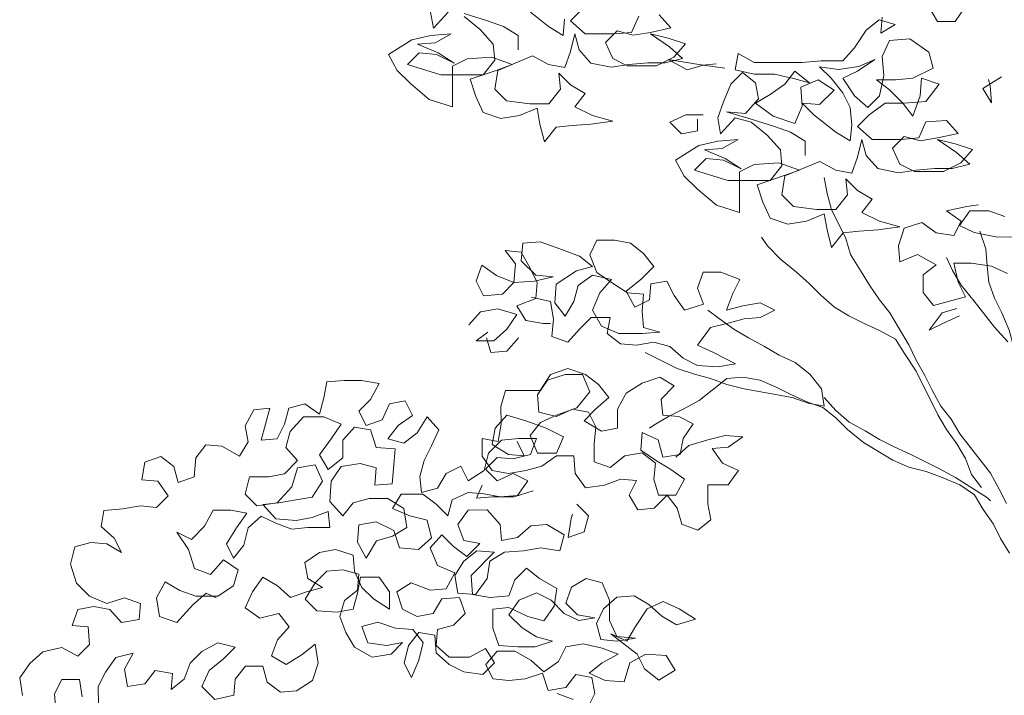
# Model space of a CAD drawing. Header units: metres. Extents: x -1 to 197910, y -70 to 354116.
# Tile 57 of 65: x 127.03 to 129.5, y 21.76 to 23.45. Entities that reach past the tile are written whole.
import ezdxf

# ---------------------------------------------------------------- set-up
doc = ezdxf.new("R2010")
doc.units = ezdxf.units.M
doc.layers.add('N-WE-AL-DETAIL-G', color=7, linetype='Continuous', lineweight=9)

# ---------------------------------------------------------------- blocks, each defined once
blk = doc.blocks.new('Boom_zijaanzicht')
at = {"color": 0, "ltscale": 0.05, "flags": 128}
for points in [[(1.6061, 9.8687), (1.5514, 9.8251), (1.515, 9.8032), (1.5114, 9.8433)], [(1.4677, 9.8689), (1.4968, 9.8397), (1.4603, 9.8069), (1.3874, 9.807), (1.3437, 9.8107), (1.3255, 9.8508)], [(1.2745, 9.8545), (1.2453, 9.8217), (1.2963, 9.8107), (1.34, 9.8034), (1.3801, 9.8143), (1.4093, 9.7851), (1.391, 9.745), (1.3546, 9.7268), (1.2817, 9.7269), (1.238, 9.7488), (1.2088, 9.7816), (1.2526, 9.7962), (1.2963, 9.8071), (1.2489, 9.7743), (1.2161, 9.7452), (1.2598, 9.7342), (1.3035, 9.7342), (1.3509, 9.7305), (1.3946, 9.7232), (1.4457, 9.734), (1.4749, 9.7668), (1.4858, 9.8069), (1.4967, 9.7632), (1.5113, 9.7231), (1.5514, 9.7303), (1.5915, 9.7521), (1.6789, 9.7156), (1.6861, 9.6682), (1.657, 9.6391), (1.5986, 9.6319), (1.5513, 9.6319), (1.5221, 9.6684), (1.5258, 9.7085), (1.4966, 9.6793), (1.4602, 9.6575), (1.4857, 9.6247), (1.4419, 9.6029), (1.3909, 9.5883), (1.4455, 9.581), (1.4929, 9.5773), (1.533, 9.5736), (1.5621, 9.5371), (1.5731, 9.5809), (1.5804, 9.6209), (1.6241, 9.6027), (1.6715, 9.5954), (1.7152, 9.6099), (1.7335, 9.65), (1.7481, 9.6937), (1.6825, 9.7156), (1.6425, 9.7302), (1.6935, 9.7484), (1.7554, 9.7447), (1.7919, 9.7264), (1.7918, 9.6244), (1.8501, 9.6426), (1.8975, 9.6826), (1.9304, 9.7154), (1.9523, 9.7554), (1.894, 9.7919), (1.8466, 9.8029), (1.7956, 9.8066), (1.8357, 9.7847), (1.8794, 9.781), (1.8283, 9.7592), (1.7882, 9.7337), (1.832, 9.7556), (1.8757, 9.7592), (1.9049, 9.73), (1.821, 9.7045), (1.7153, 9.7046), (1.6862, 9.7411), (1.6899, 9.7812), (1.7227, 9.8176), (1.7628, 9.8504)], [(1.8029, 9.8613), (1.8393, 9.8211), (1.8467, 9.8612)], [(1.7628, 9.8577), (1.7045, 9.8395), (1.6644, 9.825), (1.628, 9.8031), (1.6279, 9.7667)], [(0.5091, 9.8746), (0.5345, 9.8381), (0.5783, 9.838), (0.6002, 9.8745)], [(0.7168, 9.8489), (0.7204, 9.8088), (0.6839, 9.8307), (0.724, 9.8416), (0.7568, 9.816), (0.7859, 9.7723), (0.8151, 9.7394), (0.8697, 9.7394), (0.9171, 9.7357), (1.0374, 9.7356), (1.0775, 9.7574), (1.0847, 9.7173), (1.0373, 9.7064), (0.9863, 9.7065), (0.9389, 9.6956), (0.8988, 9.6847), (0.9353, 9.7138), (0.9608, 9.681), (0.9972, 9.6554), (1.0336, 9.6335), (0.9899, 9.6008), (0.9352, 9.5826), (0.917, 9.6264), (0.9207, 9.6737), (0.877, 9.692), (0.8368, 9.6665), (0.8733, 9.6301), (0.917, 9.6337), (0.8878, 9.6045), (0.8331, 9.5608), (0.7966, 9.539), (0.793, 9.5791), (0.7967, 9.6228), (0.815, 9.6593), (0.8442, 9.6957), (0.8733, 9.7248), (0.826, 9.7176), (0.7749, 9.7249), (0.7349, 9.7432), (0.7786, 9.714), (0.815, 9.6957), (0.7858, 9.652), (0.753, 9.6229), (0.7239, 9.6521), (0.713, 9.7031), (0.7167, 9.7505), (0.6985, 9.7906), (0.6475, 9.7943), (0.6001, 9.7615), (0.5891, 9.7214), (0.6401, 9.6959), (0.6838, 9.6922), (0.7312, 9.6921), (0.6984, 9.6667), (0.6655, 9.6339), (0.64, 9.6011), (0.6218, 9.6521), (0.6182, 9.6959), (0.5745, 9.6813), (0.6072, 9.6376), (0.6619, 9.6339), (0.7093, 9.6338), (0.7493, 9.6047), (0.7785, 9.5755), (0.742, 9.5427), (0.6691, 9.5428), (0.6254, 9.5465), (0.6072, 9.5866), (0.5562, 9.5903), (0.527, 9.5575), (0.578, 9.5465), (0.6217, 9.5392), (0.6618, 9.5501), (0.6909, 9.5209), (0.6727, 9.4808), (0.6362, 9.4626), (0.5633, 9.4627), (0.5196, 9.4846), (0.4905, 9.5174), (0.5342, 9.532), (0.578, 9.5429), (0.5306, 9.5101), (0.4978, 9.481), (0.5415, 9.47), (0.5852, 9.47), (0.6326, 9.4663), (0.6763, 9.4589), (0.7273, 9.4698), (0.7565, 9.5026), (0.7675, 9.5427), (0.7784, 9.4989), (0.7929, 9.4588), (0.833, 9.4661), (0.8731, 9.4879), (0.9606, 9.4514), (0.9678, 9.404), (0.9386, 9.3749), (0.8803, 9.3677), (0.8329, 9.3677), (0.8038, 9.4042), (0.8075, 9.4442), (0.7783, 9.4151), (0.7418, 9.3933), (0.7673, 9.3605), (0.7236, 9.3386), (0.6725, 9.3241), (0.7272, 9.3168), (0.7746, 9.3131), (0.8147, 9.3094), (0.8438, 9.2729), (0.8548, 9.3167), (0.8621, 9.3567), (0.9058, 9.3385), (0.9532, 9.3311), (0.9969, 9.3457), (1.0152, 9.3858), (1.0298, 9.4295), (0.9642, 9.4514), (0.9241, 9.466), (0.9752, 9.4842), (1.0371, 9.4805), (1.0735, 9.4622), (1.0735, 9.3602), (1.1318, 9.3784), (1.1792, 9.4184), (1.212, 9.4512), (1.2339, 9.4912), (1.1756, 9.5277), (1.1283, 9.5387), (1.0773, 9.5424), (1.1173, 9.5205), (1.1611, 9.5168), (1.11, 9.495), (1.0699, 9.4695), (1.1137, 9.4913), (1.1574, 9.4949), (1.1865, 9.4658), (1.1027, 9.4403), (0.997, 9.4404), (0.9679, 9.4769), (0.9716, 9.517), (1.0044, 9.5534), (1.0445, 9.5862), (1.0846, 9.5971), (1.121, 9.5569), (1.1283, 9.597), (1.1138, 9.6371), (1.0956, 9.6809), (1.0665, 9.71), (1.0337, 9.6846), (1.0263, 9.6445), (1.0591, 9.608), (1.1065, 9.6116), (1.0445, 9.5935), (0.9862, 9.5753), (0.9461, 9.5607), (0.9096, 9.5389), (0.9096, 9.5025)], [(1.1102, 9.7209), (1.1649, 9.7282), (1.2524, 9.7427), (1.205, 9.7172), (1.1649, 9.7282), (1.1321, 9.7319)], [(0.4178, 9.6997), (0.4651, 9.6705), (0.4432, 9.6341), (0.4469, 9.6778), (0.4506, 9.6924)], [(1.1648, 9.6043), (1.2085, 9.6042), (1.2486, 9.586), (1.2194, 9.5568), (1.1793, 9.5642), (1.1793, 9.5933)], [(0.8622, 9.4478), (0.8548, 9.4078), (0.8439, 9.3677), (0.8074, 9.2948), (0.7964, 9.2548), (0.7708, 9.2147), (0.7489, 9.1783), (0.7234, 9.1418), (0.6979, 9.1091), (0.676, 9.0726), (0.6504, 9.0289), (0.6322, 8.9925), (0.6102, 8.9524), (0.592, 8.916), (0.5701, 8.876), (0.5445, 8.8432), (0.5227, 8.8068), (0.446, 8.7084), (0.4241, 8.6684), (0.4059, 8.6319)], [(0.4026, 9.0365), (0.4354, 9.0729), (0.4865, 9.1384), (0.5193, 9.1785), (0.5412, 9.2149), (0.5559, 9.2477)], [(0.4102, 9.3499), (0.4503, 9.3644), (0.4977, 9.3644), (0.5231, 9.3279), (0.4867, 9.3097), (0.4283, 9.2988), (0.3846, 9.2989)], [(0.4028, 9.2077), (0.4429, 9.2259), (0.4939, 9.2332), (0.5376, 9.2331), (0.5266, 9.1858), (0.5084, 9.1493), (0.5885, 9.1274), (0.6141, 9.1602), (0.6141, 9.2039), (0.5813, 9.2294), (0.6287, 9.2549), (0.6725, 9.2366), (0.6761, 9.2767), (0.6616, 9.3205), (0.6179, 9.3351), (0.5814, 9.3096), (0.5377, 9.3024), (0.5195, 9.3388), (0.556, 9.3643), (0.5049, 9.3753), (0.4758, 9.379)], [(0.4721, 9.3134), (0.4575, 9.2696), (0.4538, 9.2259), (0.4501, 9.1858), (0.4355, 9.1458), (0.4172, 9.1093), (0.399, 9.0656), (0.377, 8.9855), (0.3697, 8.9454), (0.3624, 8.9017), (0.3514, 8.8579), (0.3368, 8.8106), (0.3331, 8.7923)], [(0.4679, 8.672), (0.4934, 8.7047), (0.508, 8.7448), (0.5299, 8.7812), (0.5555, 8.8177), (0.5774, 8.8541), (0.6321, 8.9634), (0.6613, 9.0071), (0.6832, 9.0435), (0.7233, 9.0653), (0.7634, 9.0835), (0.7999, 9.1017), (0.8364, 9.1235), (0.8692, 9.1526), (0.8984, 9.1818), (0.9312, 9.2109), (0.9713, 9.2437), (1.0041, 9.2764), (1.0187, 9.2983)], [(1.5944, 9.1483), (1.547, 9.1374), (1.5397, 9.0937), (1.5433, 9.05), (1.5032, 9.0354), (1.4741, 9.0683), (1.4449, 9.0975), (1.3976, 9.0975), (1.4048, 9.0574), (1.372, 9.0319), (1.3319, 9.0283), (1.2882, 9.0356), (1.2481, 9.0247), (1.2152, 8.9956), (1.1788, 8.9774), (1.1278, 8.9738), (1.084, 8.9812), (1.1387, 9.0103), (1.1788, 9.0285), (1.1461, 9.0722), (1.1024, 9.0832), (1.0623, 9.0942), (1.0222, 9.0978), (0.9858, 9.1161), (1.0222, 9.1343), (1.0659, 9.127), (1.106, 9.116), (1.0915, 9.1561), (1.0733, 9.1925), (1.1207, 9.2107), (1.1644, 9.2107), (1.179, 9.1706), (1.1643, 9.1305), (1.2117, 9.1159), (1.2373, 9.1523), (1.2555, 9.1887), (1.2956, 9.1814), (1.2992, 9.1413), (1.3356, 9.1231), (1.3575, 9.1631), (1.3211, 9.1923), (1.2883, 9.2251), (1.3139, 9.2579), (1.3467, 9.2834), (1.3868, 9.2907), (1.4305, 9.2906), (1.4487, 9.2542), (1.4305, 9.2104), (1.394, 9.185), (1.3539, 9.1595), (1.3138, 9.1559), (1.3174, 9.1121), (1.3137, 9.0721), (1.2736, 9.0612), (1.3173, 9.0575), (1.3757, 9.0574), (1.4194, 9.0756), (1.4413, 9.1157), (1.4231, 9.1594), (1.394, 9.1923), (1.4414, 9.2031), (1.4778, 9.1776), (1.4887, 9.1375), (1.5105, 9.101), (1.5361, 9.1338), (1.5325, 9.1812), (1.4815, 9.214), (1.4414, 9.225), (1.4742, 9.2505), (1.5326, 9.2723), (1.5727, 9.2868), (1.6164, 9.2832), (1.62, 9.2394), (1.5835, 9.203), (1.5398, 9.1994), (1.5871, 9.1884), (1.6382, 9.1847), (1.6819, 9.2029), (1.7184, 9.2284), (1.7329, 9.1883), (1.7147, 9.1519), (1.6673, 9.1556), (1.6382, 9.1847), (1.6346, 9.2321), (1.6601, 9.2649), (1.62, 9.2613), (1.5981, 9.2212), (1.5799, 9.1848), (1.5835, 9.1447), (1.6308, 9.1264), (1.6089, 9.09), (1.5652, 9.0828), (1.547, 9.0828)], [(0.5229, 9.1019), (0.563, 9.0837), (0.5994, 9.0654), (0.5667, 9.1092), (0.5302, 9.1202)], [(1.751, 9.079), (1.7219, 9.1118), (1.6782, 9.1191), (1.6308, 9.1046), (1.6563, 9.0681), (1.689, 9.0389), (1.7328, 9.0389), (1.7036, 9.0608)], [(1.31, 9.0101), (1.2298, 8.9701), (1.1861, 8.9556), (1.146, 8.9447), (1.1059, 8.9301), (1.0621, 8.9192), (0.9418, 8.8975), (0.9017, 8.8829), (0.8616, 8.8757), (0.869, 8.9194), (0.8982, 8.9558), (0.9346, 8.9849), (0.9747, 9.0031), (1.0112, 9.025), (1.0513, 9.0468), (1.0878, 9.0686), (1.1242, 9.0941), (1.1534, 9.1159)], [(1.6271, 9.0463), (1.6562, 9.0134), (1.6963, 9.0098), (1.7073, 9.0462)], [(1.2332, 8.7478), (1.2005, 8.777), (1.1531, 8.7916), (1.1094, 8.8026), (1.0656, 8.799), (1.1021, 8.7734), (1.1422, 8.7697), (1.1166, 8.7333), (1.0765, 8.7151), (1.102, 8.6787), (1.153, 8.6786), (1.153, 8.6312), (1.1456, 8.5912), (1.1784, 8.5656), (1.2185, 8.5802), (1.2295, 8.6202), (1.255, 8.653), (1.2878, 8.6202), (1.3279, 8.6165), (1.3498, 8.6529), (1.3316, 8.6894), (1.3717, 8.693), (1.4117, 8.6784), (1.4591, 8.6711), (1.4847, 8.7075), (1.4883, 8.7512), (1.5321, 8.7512), (1.5685, 8.7256), (1.6086, 8.7147), (1.6523, 8.7073), (1.6924, 8.7146), (1.7179, 8.751), (1.718, 8.7947), (1.6779, 8.7875), (1.6706, 8.8312), (1.6707, 8.8749), (1.6598, 8.915), (1.5723, 8.9151), (1.5468, 8.9552), (1.5031, 8.9699), (1.4594, 8.9553), (1.4266, 8.9298), (1.401, 8.8971), (1.4338, 8.8679), (1.4629, 8.8387), (1.4192, 8.8132), (1.3791, 8.8205), (1.3791, 8.8679), (1.3573, 8.908), (1.3172, 8.9336), (1.2735, 8.9482), (1.237, 8.9264), (1.2698, 8.8935), (1.2661, 8.8534), (1.226, 8.8498), (1.1896, 8.8317), (1.2151, 8.7952), (1.2223, 8.7551), (1.266, 8.7478), (1.277, 8.7915), (1.3171, 8.8097), (1.3207, 8.7659), (1.2843, 8.7405), (1.2478, 8.7186), (1.2113, 8.6931), (1.2332, 8.653), (1.2769, 8.653), (1.2879, 8.6931), (1.2842, 8.7332), (1.3171, 8.7586), (1.3608, 8.7513), (1.3972, 8.7221), (1.4373, 8.7367), (1.4374, 8.7804), (1.4337, 8.8241), (1.452, 8.8606), (1.4921, 8.8678), (1.5322, 8.8496), (1.5759, 8.8605), (1.5796, 8.9042), (1.5541, 8.9406), (1.5104, 8.9553), (1.4667, 8.9553), (1.4484, 8.9116), (1.4812, 8.8715), (1.5322, 8.8532), (1.5722, 8.8349), (1.5977, 8.8021), (1.5795, 8.7584), (1.5321, 8.7585), (1.5139, 8.7986), (1.5577, 8.8204), (1.6087, 8.8386), (1.6561, 8.8531), (1.6852, 8.8203), (1.6925, 8.7802), (1.6523, 8.7547), (1.6123, 8.7511), (1.6305, 8.7875)], [(0.3985, 8.508), (0.4204, 8.5445), (0.4386, 8.5809), (0.4642, 8.6173), (0.4861, 8.6537), (0.5225, 8.6792), (0.5663, 8.6974), (0.6064, 8.7119), (0.6501, 8.7228), (0.6902, 8.741), (0.7632, 8.7847), (0.8033, 8.8174), (0.8325, 8.8466), (0.8653, 8.872), (0.9054, 8.8866), (0.9455, 8.9048), (0.9819, 8.923), (1.022, 8.9411), (1.0658, 8.9484), (1.1059, 8.9447), (1.1423, 8.9155), (1.1751, 8.89), (1.2151, 8.8681), (1.2516, 8.8498), (1.288, 8.8279), (1.2989, 8.8206)], [(1.5304, 8.157), (1.4903, 8.1424)], [(1.4575, 8.1133), (1.4356, 8.157), (1.443, 8.1971), (1.4831, 8.2044), (1.5085, 8.1716), (1.5523, 8.1642), (1.5669, 8.2079), (1.6106, 8.1933), (1.6507, 8.1896), (1.6908, 8.1933), (1.709, 8.2297), (1.6799, 8.2625), (1.6362, 8.2625), (1.5961, 8.2407), (1.5632, 8.2116), (1.5268, 8.2371), (1.5086, 8.2736), (1.4649, 8.2809), (1.4175, 8.27), (1.3774, 8.2555), (1.4175, 8.2336), (1.4503, 8.2081), (1.4102, 8.1899), (1.3628, 8.1863), (1.3482, 8.2337), (1.3082, 8.2556), (1.2571, 8.252), (1.2352, 8.2155), (1.2753, 8.19), (1.3118, 8.2191), (1.33, 8.2555), (1.3957, 8.3065), (1.3556, 8.2883), (1.3337, 8.3248), (1.3046, 8.3685), (1.2646, 8.3868), (1.2245, 8.3686), (1.1843, 8.3431), (1.2317, 8.3285), (1.2682, 8.3503), (1.301, 8.3795), (1.3375, 8.4013), (1.3812, 8.3976), (1.414, 8.3684), (1.4321, 8.332), (1.4212, 8.2919), (1.3811, 8.2883), (1.3337, 8.2956), (1.3811, 8.2992), (1.3994, 8.3393), (1.3994, 8.3903), (1.4177, 8.434), (1.4578, 8.4449), (1.4942, 8.423), (1.5087, 8.3829), (1.4795, 8.3538), (1.4358, 8.3466), (1.4759, 8.3392), (1.5123, 8.3574), (1.5452, 8.3902), (1.5816, 8.4084), (1.6253, 8.3901), (1.6508, 8.3536), (1.618, 8.3209), (1.5815, 8.299), (1.5414, 8.2881), (1.5852, 8.2735), (1.6289, 8.2735), (1.6763, 8.2771), (1.6909, 8.3208), (1.6909, 8.3682), (1.6508, 8.3719), (1.6034, 8.35), (1.5633, 8.3391), (1.5379, 8.3756), (1.5306, 8.4194), (1.5744, 8.4448), (1.6072, 8.4703), (1.6363, 8.4411), (1.6509, 8.401), (1.6982, 8.3973), (1.742, 8.4046), (1.7457, 8.452), (1.6874, 8.5103), (1.7311, 8.5139), (1.7639, 8.4884), (1.7858, 8.4519), (1.7784, 8.4082), (1.7347, 8.4046), (1.7056, 8.4447), (1.6983, 8.4884), (1.6619, 8.5103), (1.6145, 8.514), (1.5708, 8.5214), (1.5234, 8.5141), (1.5125, 8.5542), (1.5563, 8.5797), (1.5964, 8.576), (1.6291, 8.5468), (1.6692, 8.5395), (1.6729, 8.5796), (1.7057, 8.616), (1.7531, 8.6159), (1.7786, 8.5795), (1.764, 8.5394), (1.7239, 8.5321), (1.7566, 8.4993), (1.7895, 8.5248), (1.8186, 8.5539), (1.8478, 8.5211), (1.8295, 8.4774), (1.7858, 8.4592), (1.8076, 8.4191), (1.8477, 8.4154), (1.8951, 8.4336), (1.9315, 8.4117), (1.9169, 8.368), (1.8804, 8.3498), (1.8403, 8.3571), (1.8185, 8.3936), (1.7748, 8.3973), (1.7602, 8.3572), (1.7893, 8.328), (1.8294, 8.317), (1.833, 8.2769), (1.8001, 8.2478), (1.7491, 8.2479), (1.7091, 8.2698), (1.6872, 8.2333), (1.7163, 8.2042), (1.7637, 8.2114), (1.8001, 8.2296), (1.833, 8.2587), (1.8366, 8.3025), (1.8767, 8.3097), (1.9022, 8.2769), (1.9131, 8.2331), (1.8949, 8.1967), (1.8767, 8.2405), (1.8658, 8.2842), (1.8913, 8.317), (1.9351, 8.3206), (1.9788, 8.3351), (2.0189, 8.3242), (2.0043, 8.2841), (1.9569, 8.2768), (1.9168, 8.2842), (1.9459, 8.255), (1.9933, 8.2476), (2.0371, 8.2731), (2.059, 8.3095), (2.0736, 8.3496), (2.0627, 8.3897), (2.0299, 8.4152), (2.0263, 8.4553), (2.0664, 8.4662), (2.1065, 8.4626), (2.1356, 8.4334), (2.1611, 8.3933), (2.1319, 8.3641), (2.0809, 8.3605), (2.0408, 8.3679), (2.0299, 8.408), (2.0226, 8.4481), (1.9753, 8.4481), (1.9497, 8.4117), (1.9497, 8.3679), (1.9898, 8.3934), (2.019, 8.4225), (2.0372, 8.4626), (2.0409, 8.5027), (2.0847, 8.5172), (2.1247, 8.5099), (2.1612, 8.4844), (2.1538, 8.4443), (2.1174, 8.4225), (2.1574, 8.4115), (2.1975, 8.3969), (2.2303, 8.426), (2.2668, 8.4478), (2.2923, 8.4114), (2.3105, 8.3713), (2.274, 8.3458), (2.2266, 8.3568), (2.2011, 8.324), (2.2302, 8.2912), (2.2448, 8.2511), (2.2083, 8.2292), (2.1682, 8.2548), (2.1355, 8.2803), (2.1281, 8.2329), (2.1427, 8.1892), (2.1827, 8.1637), (2.2228, 8.16), (2.2556, 8.1855), (2.2666, 8.2255), (2.3103, 8.2255), (2.3358, 8.1927), (2.3394, 8.1526), (2.3868, 8.1416), (2.4196, 8.1744), (2.4014, 8.2145), (2.365, 8.2437), (2.3359, 8.2728), (2.3796, 8.2837), (2.4197, 8.2618), (2.4488, 8.2326), (2.4634, 8.1925), (2.4961, 8.167), (2.4925, 8.2071), (2.5363, 8.2143), (2.5618, 8.1815), (2.6055, 8.1742), (2.6128, 8.2179), (2.591, 8.258), (2.6347, 8.2471), (2.6602, 8.2106), (2.6784, 8.1741), (2.6783, 8.1304)], [(2.7184, 8.1486), (2.7258, 8.1923), (2.7695, 8.1923), (2.7877, 8.1558), (2.784, 8.1048)], [(2.8678, 8.1521), (2.8752, 8.1958), (2.8497, 8.2323), (2.8169, 8.2615), (2.7696, 8.2724), (2.7295, 8.2506), (2.7003, 8.2798), (2.704, 8.3235), (2.7441, 8.3271), (2.7296, 8.3672), (2.6895, 8.3746), (2.6494, 8.3673), (2.6202, 8.3345), (2.5765, 8.3419), (2.5729, 8.382), (2.613, 8.3965), (2.6567, 8.3819), (2.7004, 8.4001), (2.7333, 8.4328), (2.7479, 8.4802), (2.737, 8.5239), (2.6969, 8.5349), (2.6568, 8.5313), (2.6204, 8.5095), (2.6386, 8.5459), (2.6714, 8.575), (2.6642, 8.6151), (2.6168, 8.6188), (2.5731, 8.6261), (2.533, 8.6225), (2.5039, 8.6517), (2.5294, 8.6881), (2.5695, 8.6917), (2.5623, 8.7355), (2.5222, 8.7501), (2.4894, 8.7246), (2.4784, 8.6845), (2.4383, 8.6991), (2.4347, 8.7465), (2.4092, 8.7793), (2.3691, 8.7757), (2.3254, 8.7503), (2.3036, 8.7867), (2.3109, 8.8268), (2.2891, 8.8669), (2.249, 8.8706), (2.2708, 8.7904), (2.2307, 8.7941), (2.2125, 8.8305), (2.2016, 8.8706), (2.1615, 8.8816), (2.125, 8.8561), (2.1142, 8.8962), (2.1069, 8.9363), (2.0632, 8.94), (2.0194, 8.94), (1.9757, 8.9328), (1.9975, 8.8927), (2.0267, 8.8635), (2.0084, 8.8271), (1.9683, 8.8417), (1.9501, 8.8818), (1.9101, 8.8891), (1.8918, 8.8527), (1.9282, 8.8272), (1.9537, 8.7943), (1.9136, 8.7834), (1.8808, 8.809), (1.8554, 8.8491), (1.8262, 8.8163), (1.8444, 8.7762), (1.8626, 8.7397), (1.8734, 8.6997), (1.8698, 8.6596), (1.8297, 8.6705), (1.8079, 8.707), (1.7714, 8.7253), (1.7532, 8.6888), (1.7131, 8.7144), (1.7022, 8.7581), (1.6694, 8.7909), (1.6257, 8.7946), (1.582, 8.7947), (1.5965, 8.7546), (1.6403, 8.7436), (1.6803, 8.7472), (1.7095, 8.718), (1.6803, 8.6889), (1.6402, 8.7072), (1.6038, 8.689), (1.6292, 8.6525), (1.673, 8.6488), (1.7131, 8.6561), (1.7531, 8.6597), (1.7932, 8.6414), (1.8041, 8.6013), (1.8333, 8.6304), (1.8661, 8.6559), (1.9208, 8.6559), (1.9426, 8.6194), (1.8989, 8.6012), (1.8551, 8.5903), (1.8442, 8.5466), (1.8769, 8.5174), (1.9243, 8.521), (1.9389, 8.5648), (1.9827, 8.5866), (2.0264, 8.5792), (2.03, 8.5355), (2.0081, 8.4954), (1.9826, 8.5392), (1.9426, 8.5502), (1.9061, 8.5721), (1.9135, 8.6194), (1.9536, 8.6449), (2.0009, 8.6449), (2.041, 8.6339), (2.0665, 8.6011), (2.0993, 8.6375), (2.0957, 8.6885), (2.0703, 8.725), (2.0229, 8.7323), (1.9828, 8.7214), (1.9864, 8.6777), (1.9427, 8.6814), (1.9391, 8.7287), (1.9355, 8.7688), (1.9828, 8.7724), (1.9975, 8.8162), (2.0376, 8.8234), (2.0667, 8.7906), (2.0666, 8.7468), (2.1031, 8.7177), (2.125, 8.7541), (2.0958, 8.7942), (2.0704, 8.8307), (2.1141, 8.8488), (2.1651, 8.8488), (2.1979, 8.8123), (2.2088, 8.7722), (2.1796, 8.7395), (2.2124, 8.7066), (2.2525, 8.6993), (2.2998, 8.6993), (2.3107, 8.6555), (2.2815, 8.6264), (2.2305, 8.6337), (2.1941, 8.6738), (2.1796, 8.7212), (2.1359, 8.7286), (2.1176, 8.6885), (2.1431, 8.6484), (2.1832, 8.6411), (2.2269, 8.6337), (2.267, 8.63), (2.2341, 8.5936), (2.1831, 8.59), (2.143, 8.5974), (2.103, 8.612), (2.0993, 8.5719), (2.1539, 8.5718), (2.194, 8.5682), (2.2341, 8.5827), (2.2706, 8.6009), (2.3034, 8.5717), (2.3143, 8.528), (2.3397, 8.4951), (2.358, 8.5316), (2.3325, 8.5717), (2.307, 8.6081), (2.3471, 8.6154), (2.3909, 8.6154), (2.4127, 8.5752), (2.4455, 8.5424), (2.4819, 8.5606), (2.4527, 8.5169), (2.4381, 8.4695), (2.398, 8.455), (2.3652, 8.4915), (2.3288, 8.466), (2.3397, 8.4259), (2.3797, 8.4004), (2.4344, 8.4003), (2.4745, 8.4148), (2.511, 8.4367), (2.5328, 8.3966), (2.5255, 8.3492), (2.4817, 8.3347), (2.4417, 8.3784), (2.4089, 8.4076), (2.3834, 8.3967)], [(0.8617, 8.8976), (0.8325, 8.8648), (0.7996, 8.8357), (0.7595, 8.8138), (0.7231, 8.792), (0.6866, 8.7738), (0.6465, 8.7556), (0.5736, 8.7192), (0.5335, 8.6974), (0.4533, 8.6465), (0.446, 8.6392)], [(1.5903, 8.6636), (1.6377, 8.649), (1.6923, 8.649), (1.7324, 8.6453), (1.7179, 8.6781)], [(1.4809, 8.6309), (1.4518, 8.6018), (1.4627, 8.5617), (1.5027, 8.5471), (1.4955, 8.5945), (1.4919, 8.6054)]]:
    blk.add_lwpolyline(points, dxfattribs=at)

msp = doc.modelspace()

# ---------------------------------------------------------------- block references
at = {"layer": 'N-WE-AL-DETAIL-G', "color": 252, "xscale": -1}
msp.add_blockref('Boom_zijaanzicht', (129.9076, 13.6035), dxfattribs=at)

doc.saveas('drawing.dxf')
